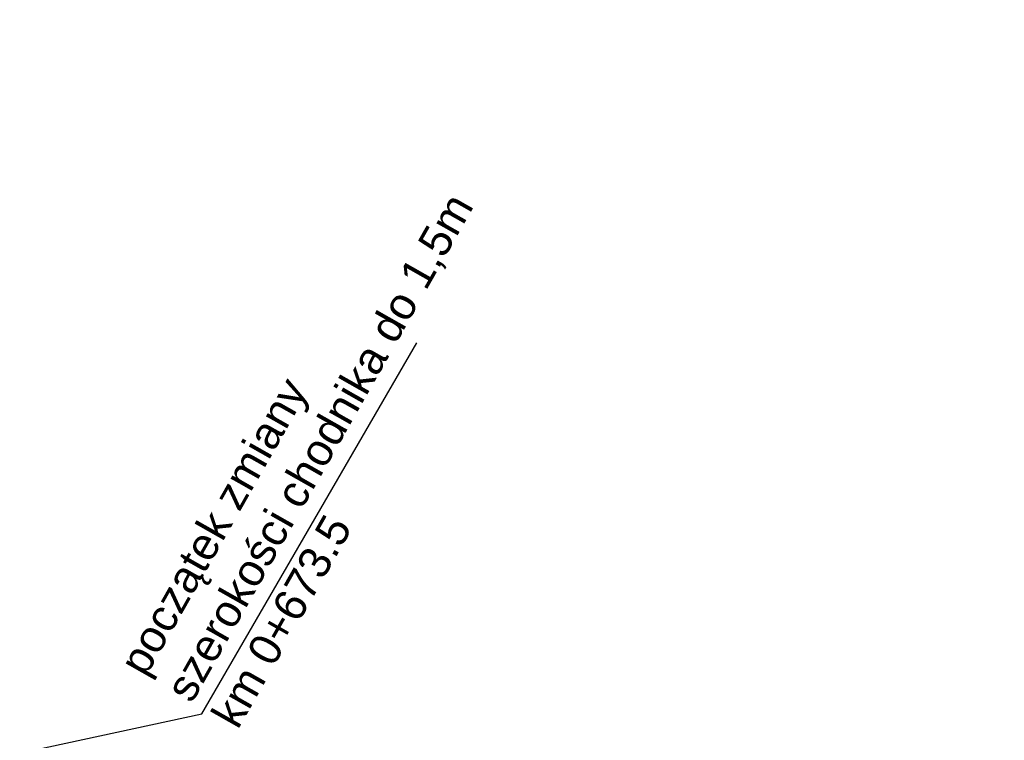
# Model space of a CAD drawing. Header units: metres. Extents: x 8431043 to 8456388, y 5766167 to 5771876.
# Tile 18 of 29: x 8433871 to 8433906, y 5770420 to 5770446. Entities that reach past the tile are written whole.
import ezdxf

# ---------------------------------------------------------------- set-up
doc = ezdxf.new("R2010")
doc.units = ezdxf.units.M
doc.layers.add('_OPISY', color=7, linetype='Continuous', lineweight=25)
doc.layers.add('WYMIARY', color=253, linetype='Continuous', lineweight=13)
doc.styles.add('ISOCP', font='geniso.shx')
doc.styles.add('własny_500', font='isocp.shx', dxfattribs={"width": 0.9, "height": 1.2})
doc.dimstyles.new('kopia własny 500', dxfattribs={"dimtxt": 1.2, "dimasz": 0.8, "dimexe": 0.1795, "dimexo": 0.0625, "dimgap": 0.09, "dimtad": 3, "dimdec": 1, "dimzin": 0, "dimdsep": 46, "dimtxsty": 'własny_500', "dimblk": 'ARCHTICK', "dimcen": 0.09, "dimaunit": 2, "dimadec": 4, "dimazin": 0, "dimtfac": 1, "dimtdec": 1, "dimtofl": 0, "dimtmove": 2, "dimatfit": 3, "dimldrblk": 'ARCHTICK', "dimfxl": 1, "dimtolj": 1, "dimtzin": 0, "dimarcsym": 0})

# ---------------------------------------------------------------- blocks, each defined once
blk = doc.blocks.new('_ARCHTICK')
at = {"color": 0, "linetype": 'ByBlock', "const_width": 0.15}
blk.add_lwpolyline([(-0.5, -0.5), (0.5, 0.5)], dxfattribs=at)
blk = doc.blocks.new('*D74')
at = {"layer": 'Defpoints', "color": 0, "transparency": 16777216}
for p in [(8434749.828, 5771876.32), (8434750.943, 5771875.576), (8432377.706, 5768319.94)]:
    blk.add_point(p, dxfattribs=at)
at = {"layer": 'WYMIARY', "color": 0, "lineweight": -2, "transparency": 16777216}
blk.add_line((8432378.821, 5768319.196), (8434750.943, 5771875.576), dxfattribs=at)
at = {"layer": 'WYMIARY', "color": 0, "lineweight": -2, "transparency": 16777216, "xscale": 0.75, "yscale": 0.75, "zscale": 0.75}
for p, rotation in [((8434750.943, 5771875.576), 56.2965312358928), ((8432378.821, 5768319.196), 236.2965312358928)]:
    blk.add_blockref('_ARCHTICK', p, dxfattribs=dict(at, rotation=rotation))
at = {"layer": 'WYMIARY', "color": 0, "transparency": 16777216, "insert": (8433564.287, 5770097.783), "char_height": 1.25, "attachment_point": 5, "rotation": 56.2965, "style": 'ISOCP'}
blk.add_mtext('\\A1;4274.9', dxfattribs=at)

msp = doc.modelspace()

# ---------------------------------------------------------------- linework, layer by layer
at = {"flags": 128}
msp.add_lwpolyline([(8433866.271, 5770418.357), (8433877.175, 5770420.708), (8433884.943, 5770434.11)], dxfattribs=at)

# ---------------------------------------------------------------- texts
at = {"layer": '_OPISY', "linetype": 'Continuous', "insert": (8433878.483, 5770420.095), "char_height": 1.15, "width": 39.94755, "attachment_point": 7, "rotation": 60.4393, "style": 'ISOCP'}
msp.add_mtext('{\\fArial|b0|i0|c238|p34;początek zmiany\\Pszerokości chodnika do 1,5m\\Pkm 0+673.5}', dxfattribs=at)

# ---------------------------------------------------------------- dimensions: what is measured, and where the dimension line sits
at = {"layer": 'WYMIARY', "color": 5}
dim = msp.add_aligned_dim(p1=(8432377.706, 5768319.94), p2=(8434749.828, 5771876.32), distance=-1.34, dimstyle='kopia własny 500', override={"dimtxt": 1.25, "dimasz": 0.75, "dimtxsty": 'ISOCP', "dimse1": 1, "dimse2": 1, "dimtmove": 1}, dxfattribs=at)
dim.commit()
dim.dimension.update_dxf_attribs({"geometry": '*D74', "text_midpoint": (8433564.287, 5770097.783)})

doc.saveas('drawing.dxf')
